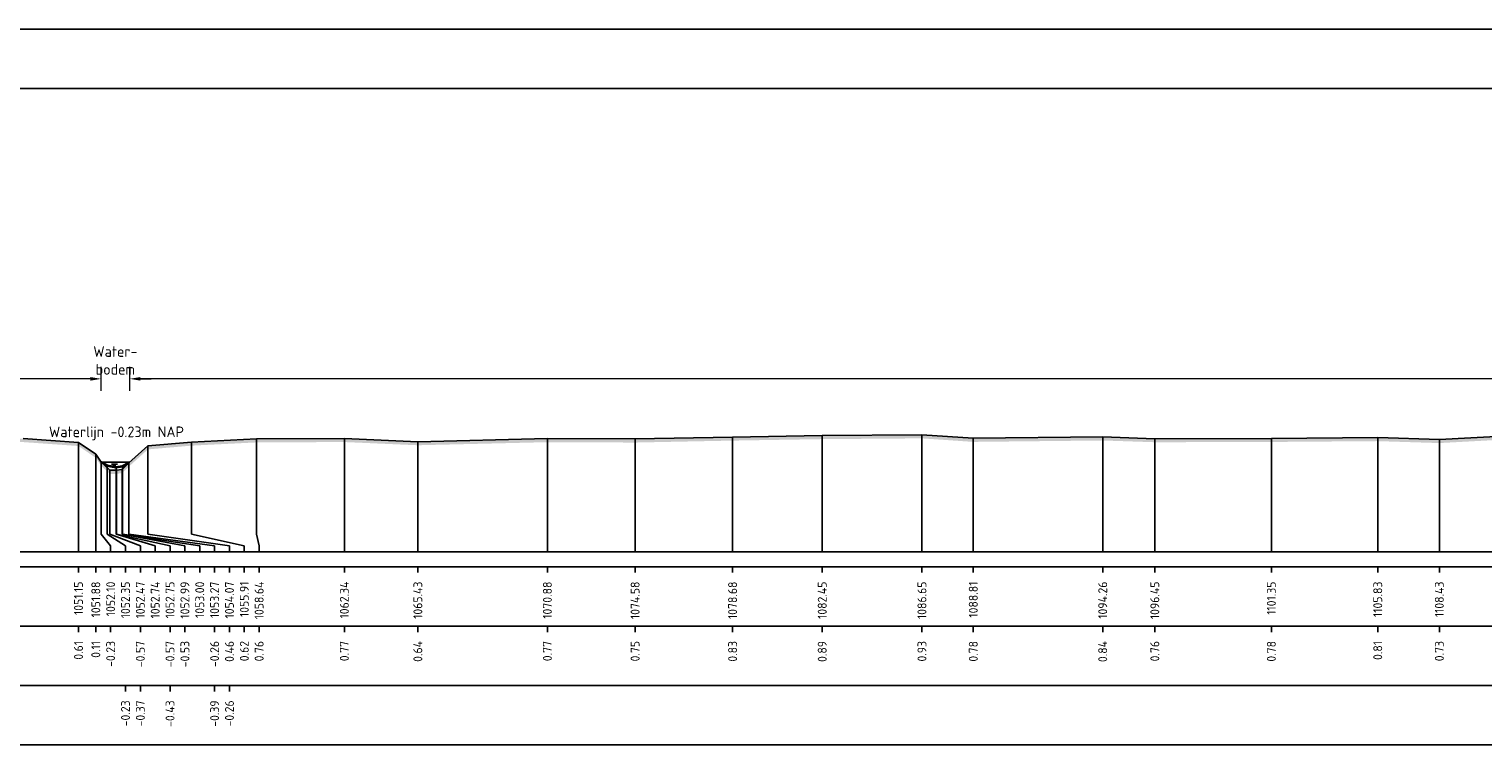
# Model space of a CAD drawing. Header units: metres. Extents: x 128583 to 136452, y 412329 to 415128.
# Tile 134 of 256: x 134674 to 134736, y 414438 to 414468. Entities that reach past the tile are written whole.
import ezdxf
from ezdxf.enums import TextEntityAlignment as Align

# ---------------------------------------------------------------- set-up
doc = ezdxf.new("R2010")
doc.units = ezdxf.units.M
doc.header["$PDMODE"] = 35
doc.header["$PDSIZE"] = 0.075
for name, color, linetype, lineweight in [('X-ME-AL-PROFIEL_BOVENKANT SLIB-GD', 42, 'Continuous', 35), ('X-ME-AL-PROFIEL_HUIDIG MAAIVELD-GD', 8, 'Continuous', 0), ('X-XX-AL-DETAIL1-M', 7, 'Continuous', 18), ('X-XX-AL-NAP-T18', 7, 'Continuous', 18)]:
    doc.layers.add(name, color=color, linetype=linetype, lineweight=lineweight)
for name, color, linetype in [('X-ME-AL-PROFIEL_MAAIVELD-GD', 8, 'Continuous'), ('X-ME-AL-PROFIEL_WATERLIJN-GD', 150, 'Continuous'), ('X-ME-AL-PROFIELRASTER-S', 7, 'Continuous')]:
    doc.layers.add(name, color=color, linetype=linetype)
doc.styles.add('NLCS-ISO-ANNOTATIEF-T18', font='NLCS-ISO.ttf', dxfattribs={"height": 1.8})
doc.styles.add('NLCS-ISO-ANNOTATIVE-T18', font='NLCS-ISO.ttf', dxfattribs={"height": 1.8})
doc.dimstyles.new('NLCS-ANNOTATIEF-T18-PIJL_L2_H0', dxfattribs={"dimtxt": 2.5, "dimasz": 1.8, "dimexe": 2, "dimexo": 2, "dimgap": 0.7, "dimtad": 1, "dimzin": 0, "dimdsep": 46, "dimtxsty": 'NLCS-ISO-ANNOTATIEF-T18', "dimcen": 0, "dimdle": 2, "dimclrd": 256, "dimclre": 256, "dimclrt": 10, "dimaunit": 2, "dimadec": 0, "dimazin": 0, "dimtfac": 1, "dimtdec": 3, "dimtofl": 0, "dimtmove": 0, "dimatfit": 3, "dimfxl": 2, "dimfxlon": 1, "dimtfillclr": 256, "dimtolj": 1, "dimtzin": 0, "dimlwd": -1, "dimlwe": -1, "dimarcsym": 0})

# ---------------------------------------------------------------- blocks, each defined once
blk = doc.blocks.new('SAL-PROFIELRASTER_BALK_EIND2-D')
at = {"color": 0, "linetype": 'ByBlock', "lineweight": -2}
blk.add_line((1, -12.5), (0, -12.5), dxfattribs=at)
blk = doc.blocks.new('SAL-PROFIELRASTER_BALK_EIND1-D')
at = {"color": 0, "linetype": 'ByBlock', "lineweight": -2, "flags": 128}
for points in [[(0, 0), (1, 0)], [(0, -2.5), (1, -2.5)], [(0, -12.5), (1, -12.5)]]:
    blk.add_lwpolyline(points, dxfattribs=at)
blk = doc.blocks.new('SAL-PROFIELRASTER_BALK_DATA-D')
at = {"color": 0, "linetype": 'ByBlock', "lineweight": -2}
blk.add_lwpolyline([(0, -3.5), (0, -2.5)], dxfattribs=at)
at = {"color": 0, "linetype": 'ByBlock', "lineweight": -2, "style": 'NLCS-ISO-ANNOTATIVE-T18'}
blk.add_attdef('GETAL', text='', height=1.5, rotation=90, dxfattribs=at).set_placement((0.75, -5), align=Align.RIGHT)
blk = doc.blocks.new('SAL-PROFIELRASTER_AANHAAL-D')
at = {"color": 9, "linetype": 'ByBlock', "lineweight": -2, "flags": 128}
blk.add_lwpolyline([(0, 1), (0, 0)], dxfattribs=at)
blk = doc.blocks.new('SAL-PROFIELRASTER_AANHAAL_STAGGER-D')
at = {"color": 9, "linetype": 'ByBlock', "lineweight": -2, "flags": 128}
for points in [[(0, 0), (0, -0.25)], [(0, -0.25), (1, -0.75)], [(1, -0.75), (1, -1)]]:
    blk.add_lwpolyline(points, dxfattribs=at)
blk = doc.blocks.new('*D483')
at = {"layer": 'Defpoints', "color": 0, "transparency": 16777216}
for p in [(134483.105, 414453.236), (134483.105, 414449.672), (134677.367, 414449.726)]:
    blk.add_point(p, dxfattribs=at)
at = {"layer": 'X-XX-AL-DETAIL1-M', "transparency": 16777216}
for p, q in [((134483.105, 414452.736), (134483.105, 414453.736)), ((134676.917, 414453.236), (134483.555, 414453.236)), ((134677.367, 414452.736), (134677.367, 414453.736))]:
    blk.add_line(p, q, dxfattribs=at)
for points in [[(134483.555, 414453.311), (134483.555, 414453.161), (134483.105, 414453.236)], [(134676.917, 414453.311), (134676.917, 414453.161), (134677.367, 414453.236)]]:
    blk.add_solid(points, dxfattribs=at)
at = {"layer": 'X-XX-AL-DETAIL1-M', "color": 10, "transparency": 16777216, "insert": (134580.236, 414453.636), "char_height": 0.45, "attachment_point": 5, "style": 'NLCS-ISO-ANNOTATIEF-T18'}
blk.add_mtext('\\A1;Akker', dxfattribs=at)
blk = doc.blocks.new('*D492')
at = {"layer": 'Defpoints', "color": 0, "transparency": 16777216}
for p in [(134677.367, 414453.236), (134677.367, 414449.726), (134678.57, 414449.726)]:
    blk.add_point(p, dxfattribs=at)
at = {"layer": 'X-XX-AL-DETAIL1-M', "transparency": 16777216}
for p, q in [((134676.917, 414453.236), (134676.467, 414453.236)), ((134677.367, 414452.736), (134677.367, 414453.736)), ((134678.57, 414452.736), (134678.57, 414453.736)), ((134679.02, 414453.236), (134679.47, 414453.236))]:
    blk.add_line(p, q, dxfattribs=at)
for points in [[(134676.917, 414453.311), (134676.917, 414453.161), (134677.367, 414453.236)], [(134679.02, 414453.311), (134679.02, 414453.161), (134678.57, 414453.236)]]:
    blk.add_solid(points, dxfattribs=at)
at = {"layer": 'X-XX-AL-DETAIL1-M', "color": 10, "transparency": 16777216, "insert": (134677.968, 414454.011), "char_height": 0.45, "attachment_point": 5, "style": 'NLCS-ISO-ANNOTATIEF-T18'}
blk.add_mtext('\\A1;Water-\\Pbodem', dxfattribs=at)
blk = doc.blocks.new('*D470')
at = {"layer": 'Defpoints', "color": 0, "transparency": 16777216}
for p in [(134678.57, 414453.236), (134678.57, 414449.726), (134801.381, 414449.875)]:
    blk.add_point(p, dxfattribs=at)
at = {"layer": 'X-XX-AL-DETAIL1-M', "transparency": 16777216}
for p, q in [((134678.57, 414452.736), (134678.57, 414453.736)), ((134800.931, 414453.236), (134679.02, 414453.236)), ((134801.381, 414452.736), (134801.381, 414453.736))]:
    blk.add_line(p, q, dxfattribs=at)
for points in [[(134679.02, 414453.311), (134679.02, 414453.161), (134678.57, 414453.236)], [(134800.931, 414453.311), (134800.931, 414453.161), (134801.381, 414453.236)]]:
    blk.add_solid(points, dxfattribs=at)
at = {"layer": 'X-XX-AL-DETAIL1-M', "color": 10, "transparency": 16777216, "insert": (134739.975, 414453.636), "char_height": 0.45, "attachment_point": 5, "style": 'NLCS-ISO-ANNOTATIEF-T18'}
blk.add_mtext('\\A1;Akker', dxfattribs=at)

msp = doc.modelspace()

# ---------------------------------------------------------------- hatches: boundary and pattern name
at = {"layer": 'X-ME-AL-PROFIEL_HUIDIG MAAIVELD-GD'}
h = msp.add_hatch(dxfattribs=at)
h.set_pattern_fill('AGR-MAAIVELD', color=256, scale=0.1, pattern_type=2)
h.set_pattern_definition([(45, (-1319.4776, -328.16646), (-0.5000001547, 0.5000001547), []), (45, (-1319.549, -328.09504), (0, 1.0000003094), [0.707107, -0.707107]), (45, (-1319.62044, -328.0236), (0, 1.0000003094), [0.707107, -0.707107]), (45, (-1319.6929, -327.9512), (0, 1.0000003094), [0.707107, -0.707107]), (45, (-1319.7633, -327.88075), (0, 1.0000003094), [0.707107, -0.707107]), (45, (-1319.8347, -327.8093), (0, 1.0000003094), [0.707107, -0.707107]), (45, (-1319.90615, -327.7379), (0, 1.0000003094), [0.707107, -0.707107]), (315, (-1319.4776, -328.16646), (0.5000001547, 0.5000001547), []), (315, (-1319.40615, -328.09504), (1.0000003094, -3e-16), [0.707107, -0.707107]), (315, (-1319.3347, -328.0236), (1.0000003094, -3e-16), [0.707107, -0.707107]), (315, (-1319.2623, -327.9512), (1.0000003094, -3e-16), [0.707107, -0.707107]), (315, (-1319.1919, -327.88075), (1.0000003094, -3e-16), [0.707107, -0.707107]), (315, (-1319.12044, -327.8093), (1.0000003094, -3e-16), [0.707107, -0.707107]), (315, (-1319.049, -327.7379), (1.0000003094, -3e-16), [0.707107, -0.707107])])
h.paths.add_polyline_path([(135033.184, 414450.264), (135031.228, 414450.061), (135029.412, 414449.742), (135027.279, 414449.427), (135025.079, 414449.361), (135023.054, 414449.305), (135021.343, 414449.278), (135019.922, 414449.401), (135017.702, 414449.746), (135015.752, 414450.057), (135014.441, 414450.269), (135013.984, 414450.269), (135011.012, 414450.659), (135006.556, 414451.087), (135005.288, 414451.201), (135002.862, 414451.464), (135001.322, 414451.407), (134999.156, 414451.206), (134997.486, 414450.934), (134995.754, 414450.838), (134992.225, 414450.749), (134989.796, 414450.848), (134986.188, 414450.752), (134982.705, 414450.618), (134979.722, 414450.596), (134976.852, 414450.619), (134973.365, 414450.719), (134969.726, 414450.648), (134966.203, 414450.596), (134963.239, 414450.537), (134960.315, 414450.402), (134958.065, 414450.371), (134955.796, 414450.3), (134954.981, 414449.689), (134954.763, 414449.438), (134954.346, 414449.402), (134954.015, 414449.47), (134953.783, 414449.685), (134953.255, 414450.259), (134951.546, 414450.426), (134948.985, 414450.457), (134946.704, 414450.584), (134943.177, 414450.579), (134938.836, 414450.613), (134936.343, 414450.536), (134933.907, 414450.596), (134929.841, 414450.639), (134926.487, 414450.595), (134923.922, 414450.673), (134921.243, 414450.708), (134917.659, 414450.716), (134913.985, 414450.699), (134910.005, 414450.603), (134906.996, 414450.671), (134903.067, 414450.615), (134899.769, 414450.585), (134896.825, 414450.379), (134896.072, 414450.28), (134895.633, 414450.323), (134895.52, 414449.96), (134895.039, 414449.669), (134894.869, 414449.474), (134894.554, 414449.383), (134894.131, 414449.397), (134893.929, 414449.703), (134893.784, 414450.004), (134892.712, 414450.389), (134891.133, 414450.538), (134888.201, 414450.656), (134884.375, 414450.567), (134881.158, 414450.695), (134877.167, 414450.55), (134874.105, 414450.593), (134869.915, 414450.765), (134866.003, 414450.628), (134862.586, 414450.677), (134859.023, 414450.839), (134854.484, 414450.737), (134850.241, 414450.758), (134846.962, 414450.836), (134843.468, 414450.8), (134839.238, 414450.772), (134835.266, 414450.67), (134831.568, 414450.61), (134828.256, 414450.723), (134824.182, 414450.556), (134820.866, 414450.654), (134816.26, 414450.492), (134812.887, 414450.44), (134809.752, 414450.427), (134806.866, 414450.462), (134804.345, 414450.463), (134803.295, 414450.222), (134802.931, 414449.871), (134802.579, 414449.422), (134802.001, 414449.387), (134801.624, 414449.466), (134801.381, 414449.875), (134801.05, 414450.265), (134799.288, 414450.364), (134795.728, 414450.475), (134792.942, 414450.61), (134789.751, 414450.761), (134785.877, 414450.756), (134781.845, 414450.82), (134777.603, 414450.616), (134771.982, 414450.671), (134768.644, 414450.65), (134767.198, 414450.896), (134763.174, 414450.886), (134759.193, 414450.767), (134755.959, 414450.753), (134751.264, 414450.687), (134749.324, 414450.736), (134745.41, 414450.837), (134742.01, 414450.885), (134736.604, 414450.84), (134733.693, 414450.683), (134731.101, 414450.764), (134726.622, 414450.73), (134721.718, 414450.718), (134719.525, 414450.792), (134714.077, 414450.733), (134711.916, 414450.881), (134707.719, 414450.849), (134703.947, 414450.787), (134699.844, 414450.705), (134696.151, 414450.721), (134690.699, 414450.591), (134687.605, 414450.726), (134683.904, 414450.711), (134681.176, 414450.575), (134679.339, 414450.417), (134678.54, 414449.699), (134678.258, 414449.423), (134678.018, 414449.386), (134677.741, 414449.386), (134677.367, 414449.726), (134677.144, 414450.063), (134676.416, 414450.56), (134674.086, 414450.724), (134671.111, 414450.701), (134668.414, 414450.9), (134664.408, 414450.8), (134661.497, 414450.879), (134657.216, 414450.78), (134654.227, 414450.934), (134649.409, 414450.755), (134646.167, 414450.956), (134641.908, 414450.84), (134638.163, 414450.98), (134633.994, 414450.89), (134630.689, 414450.95), (134626.444, 414450.919), (134621.988, 414450.776), (134618.906, 414450.768), (134614.536, 414450.798), (134612.283, 414450.965), (134607.682, 414450.812), (134604.337, 414450.794), (134600.875, 414450.744), (134597.674, 414450.831), (134594.093, 414450.833), (134590.766, 414450.834), (134587.86, 414450.841), (134584.904, 414450.898), (134582.238, 414450.802), (134580.718, 414450.695), (134580.377, 414450.237), (134579.614, 414449.689), (134579.003, 414449.699), (134578.611, 414449.954), (134577.973, 414450.574), (134576.387, 414450.71), (134573.905, 414450.852), (134569.945, 414450.916), (134565.735, 414450.899), (134561.974, 414450.841), (134558.754, 414450.836), (134554.901, 414450.869), (134550.57, 414450.947), (134546.613, 414450.889), (134542.749, 414451.009), (134538.451, 414451.061), (134534.432, 414450.998), (134530.683, 414450.976), (134526.721, 414450.928), (134523.879, 414450.948), (134520.505, 414450.917), (134517.265, 414450.895), (134514.38, 414450.884), (134511.306, 414450.915), (134508.422, 414450.859), (134505.406, 414450.935), (134502.679, 414450.948), (134499.368, 414450.917), (134496.267, 414450.91), (134493.163, 414450.933), (134490.349, 414450.933), (134487.737, 414450.892), (134486.025, 414450.785), (134484.226, 414450.621), (134483.741, 414450.159), (134483.091, 414449.661), (134482.838, 414449.46), (134482.565, 414449.465), (134482.245, 414449.672), (134481.533, 414450.236), (134480.764, 414450.781), (134478.111, 414450.986), (134475.238, 414451.05), (134471.725, 414450.976), (134469.072, 414451.028), (134467.291, 414450.982), (134464.544, 414450.938), (134463.882, 414450.991), (134461.079, 414451.015), (134458.439, 414450.966), (134455.588, 414450.908), (134453.192, 414450.99), (134450.494, 414450.977), (134447.965, 414450.983), (134446.096, 414450.844), (134444.93, 414450.925), (134441.846, 414451.003), (134439.178, 414451.018), (134435.449, 414450.962), (134432.479, 414451.046), (134428.714, 414451.059), (134425.267, 414450.884), (134422.739, 414450.982), (134419.952, 414450.927), (134416.213, 414450.913), (134414.483, 414450.753), (134412.936, 414450.959), (134409.358, 414450.865), (134406.735, 414450.897), (134404.7, 414450.961), (134400.995, 414450.895), (134398.647, 414450.706), (134397.86, 414450.837), (134395.472, 414450.967), (134392.276, 414451.016), (134389.357, 414450.92), (134386.659, 414450.961), (134385.365, 414450.798), (134384.439, 414450.141), (134384.006, 414449.754), (134383.759, 414449.543), (134383.504, 414449.521), (134383.309, 414449.569), (134383.1, 414449.727), (134382.517, 414450.325), (134381.944, 414450.706), (134378.453, 414450.873), (134374.692, 414450.919), (134370.79, 414450.879), (134366.591, 414450.927), (134362.577, 414450.933), (134358.863, 414451.056), (134354.844, 414450.87), (134351.208, 414450.857), (134348.296, 414450.803), (134345.397, 414450.741), (134343.632, 414450.491), (134342.875, 414449.857), (134342.363, 414449.428), (134342, 414449.39), (134341.397, 414449.578), (134341.131, 414449.839), (134340.925, 414450.153), (134340.452, 414450.484), (134338.29, 414450.681), (134334.917, 414450.67), (134330.886, 414450.688), (134326.862, 414450.637), (134323.057, 414450.592), (134319.987, 414450.59), (134316.011, 414450.56), (134312.743, 414450.568), (134307.614, 414450.657), (134303.041, 414450.61), (134297.976, 414450.674), (134293.714, 414450.737), (134288.791, 414450.772), (134283.992, 414450.785), (134279.508, 414450.824), (134275.492, 414450.818), (134271.519, 414450.785), (134268.127, 414450.78), (134263.422, 414450.772), (134258.049, 414450.796), (134252.995, 414450.803), (134249.023, 414450.677), (134245.857, 414450.418), (134243.533, 414450.088), (134238.555, 414449.911), (134237.623, 414450.141), (134236.144, 414450.353), (134233.675, 414449.952), (134230.466, 414449.956), (134230.022, 414449.733), (134229.059, 414449.649), (134228.209, 414449.742), (134227.905, 414449.991), (134226.051, 414450.103), (134223.399, 414450.295), (134219.833, 414450.265), (134216.11, 414450.38), (134212.911, 414450.484), (134209.119, 414450.618), (134205.069, 414450.862), (134199.609, 414450.559), (134196.437, 414450.79), (134191.73, 414450.587), (134187.693, 414450.702), (134183.594, 414450.518), (134179.249, 414450.502), (134175.26, 414450.528), (134170.619, 414450.676), (134166.173, 414450.509), (134161.974, 414450.518), (134157.509, 414450.512), (134153.562, 414450.611), (134149.52, 414450.591), (134145.635, 414450.483), (134142.019, 414450.509), (134138.393, 414450.568), (134133.669, 414450.556), (134129.872, 414450.623), (134125.447, 414450.624), (134120.896, 414450.67), (134116.5, 414450.747), (134112.495, 414450.739), (134108.419, 414450.745), (134104.183, 414450.614), (134101.125, 414450.595), (134096.476, 414450.513), (134093.273, 414450.289), (134091.088, 414450.143), (134090.374, 414450.008), (134090.029, 414449.655), (134089.687, 414449.512), (134089.055, 414449.318), (134088.401, 414449.229), (134087.932, 414449.371), (134087.285, 414449.671), (134086.787, 414450.034), (134086.655, 414450.193), (134084.825, 414450.209), (134081.624, 414450.35), (134077.404, 414450.319), (134073.023, 414450.179), (134069.469, 414449.909), (134064.198, 414449.891), (134059.315, 414449.834), (134054.772, 414449.884), (134050.38, 414449.933), (134044.97, 414449.758), (134040.112, 414449.97), (134036.227, 414449.926), (134032.426, 414449.937), (134029.013, 414449.845), (134025.494, 414449.891), (134022.431, 414449.915), (134019.338, 414449.961), (134016.64, 414449.944), (134013.266, 414449.98), (134010.566, 414450.02), (134008.024, 414450.073), (134005.465, 414450.203), (134002.522, 414450.198), (133999.319, 414450.264), (133996.055, 414450.26), (133992.872, 414450.385), (133989.467, 414450.422), (133986.023, 414450.458), (133982.833, 414450.498), (133979.639, 414450.593), (133976.246, 414450.583), (133973.125, 414450.514), (133969.892, 414450.613), (133966.407, 414450.542), (133963.081, 414450.628), (133959.559, 414450.52), (133956.393, 414450.6), (133953.161, 414450.597), (133949.779, 414450.612), (133948.878, 414450.15), (133948.517, 414450.169), (133947.92, 414450.551), (133945.843, 414450.715), (133943.182, 414450.773), (133940.354, 414450.791), (133937.221, 414450.84), (133934.268, 414450.868), (133931.347, 414450.896), (133926.322, 414450.961), (133923.123, 414450.978), (133920.278, 414450.996), (133917.001, 414450.905), (133913.785, 414451.006), (133909.139, 414450.842), (133906.099, 414450.803), (133903.233, 414450.715), (133900.186, 414450.588), (133899.627, 414450.444), (133898.701, 414449.618), (133898.471, 414449.593), (133898.031, 414449.666), (133897.719, 414450.096), (133897.237, 414450.583), (133894.667, 414450.656), (133891.693, 414450.689), (133888.088, 414450.77), (133884.101, 414450.693), (133880.74, 414450.719), (133877.411, 414450.769), (133874.016, 414450.77), (133870.74, 414450.797), (133867.524, 414450.759), (133864.104, 414450.83), (133860.503, 414450.835), (133857.101, 414450.851), (133853.794, 414450.87), (133850.523, 414450.922), (133846.615, 414450.864), (133843.031, 414451.045), (133839.475, 414450.943), (133835.484, 414450.968), (133831.73, 414450.89), (133828.522, 414450.977), (133825.121, 414450.934), (133821.418, 414450.911), (133818.077, 414450.873), (133814.65, 414450.84), (133811.253, 414450.798), (133807.119, 414450.847), (133802.658, 414450.785), (133799.086, 414450.769), (133795.202, 414450.773), (133791.834, 414450.696), (133788.121, 414450.705), (133784.64, 414450.675), (133781.458, 414450.68), (133778.325, 414450.692), (133775.283, 414450.655), (133772.203, 414450.732), (133769.157, 414450.648), (133767.123, 414450.694), (133764.091, 414450.81), (133760.489, 414450.73), (133757.425, 414450.772), (133754.756, 414450.767), (133750.555, 414450.696), (133747.143, 414450.669), (133744.073, 414450.728), (133739.535, 414450.804), (133735.671, 414450.928), (133732.128, 414450.968), (133729.122, 414450.904), (133725.459, 414450.904), (133722.611, 414450.797), (133718.735, 414450.734), (133715.36, 414450.735), (133711.951, 414450.728), (133708.374, 414450.729), (133704.927, 414450.647), (133700.677, 414450.6), (133697.116, 414450.593), (133694.538, 414450.503), (133691.823, 414450.423), (133689.396, 414450.081), (133685.166, 414449.948), (133682.574, 414449.889), (133680.497, 414450.089), (133679.901, 414449.892), (133678.305, 414449.452), (133676.294, 414449.152), (133672.985, 414449.068), (133668.821, 414448.842), (133664.414, 414449.13), (133657.067, 414449.535), (133649.511, 414449.398), (133647.639, 414449.936), (133646.111, 414450.413), (133643.68, 414450.59), (133640.721, 414450.652), (133637.013, 414450.836), (133632.861, 414450.887), (133628.777, 414450.843), (133625.267, 414450.838), (133625.267, 414450.688), (133628.777, 414450.693), (133632.861, 414450.737), (133637.013, 414450.686), (133640.721, 414450.502), (133643.68, 414450.44), (133646.111, 414450.263), (133647.639, 414449.786), (133649.511, 414449.248), (133657.067, 414449.385), (133664.414, 414448.98), (133668.821, 414448.692), (133672.985, 414448.918), (133676.294, 414449.002), (133678.305, 414449.302), (133679.901, 414449.742), (133680.497, 414449.939), (133682.574, 414449.739), (133685.166, 414449.798), (133689.396, 414449.931), (133691.823, 414450.273), (133694.538, 414450.353), (133697.116, 414450.443), (133700.677, 414450.45), (133704.927, 414450.497), (133708.374, 414450.579), (133711.951, 414450.578), (133715.36, 414450.585), (133718.735, 414450.584), (133722.611, 414450.647), (133725.459, 414450.754), (133729.122, 414450.754), (133732.128, 414450.818), (133735.671, 414450.778), (133739.535, 414450.654), (133744.073, 414450.578), (133747.143, 414450.519), (133750.555, 414450.546), (133754.756, 414450.617), (133757.425, 414450.622), (133760.489, 414450.58), (133764.091, 414450.66), (133767.123, 414450.544), (133769.157, 414450.498), (133772.203, 414450.582), (133775.283, 414450.505), (133778.325, 414450.542), (133781.458, 414450.53), (133784.64, 414450.525), (133788.121, 414450.555), (133791.834, 414450.546), (133795.202, 414450.623), (133799.086, 414450.619), (133802.658, 414450.635), (133807.119, 414450.697), (133811.253, 414450.648), (133814.65, 414450.69), (133818.077, 414450.723), (133821.418, 414450.761), (133825.121, 414450.784), (133828.522, 414450.827), (133831.73, 414450.74), (133835.484, 414450.818), (133839.475, 414450.793), (133843.031, 414450.895), (133846.615, 414450.714), (133850.523, 414450.772), (133853.794, 414450.72), (133857.101, 414450.701), (133860.503, 414450.685), (133864.104, 414450.68), (133867.524, 414450.609), (133870.74, 414450.647), (133874.016, 414450.62), (133877.411, 414450.619), (133880.74, 414450.569), (133884.101, 414450.543), (133888.088, 414450.62), (133891.693, 414450.539), (133894.667, 414450.506), (133897.237, 414450.433), (133897.719, 414449.946), (133898.031, 414449.516), (133898.471, 414449.443), (133898.701, 414449.468), (133899.627, 414450.294), (133900.186, 414450.438), (133903.233, 414450.565), (133906.099, 414450.653), (133909.139, 414450.692), (133913.785, 414450.856), (133917.001, 414450.755), (133920.278, 414450.846), (133923.123, 414450.828), (133926.322, 414450.811), (133931.347, 414450.746), (133934.268, 414450.718), (133937.221, 414450.69), (133940.354, 414450.641), (133943.182, 414450.623), (133945.843, 414450.565), (133947.92, 414450.401), (133948.517, 414450.019), (133948.878, 414450), (133949.779, 414450.462), (133953.161, 414450.447), (133956.393, 414450.45), (133959.559, 414450.37), (133963.081, 414450.478), (133966.407, 414450.392), (133969.892, 414450.463), (133973.125, 414450.364), (133976.246, 414450.433), (133979.639, 414450.443), (133982.833, 414450.348), (133986.023, 414450.308), (133989.467, 414450.272), (133992.872, 414450.235), (133996.055, 414450.11), (133999.319, 414450.114), (134002.522, 414450.048), (134005.465, 414450.053), (134008.024, 414449.923), (134010.566, 414449.87), (134013.266, 414449.83), (134016.64, 414449.794), (134019.338, 414449.811), (134022.431, 414449.765), (134025.494, 414449.741), (134029.013, 414449.695), (134032.426, 414449.787), (134036.227, 414449.776), (134040.112, 414449.82), (134044.97, 414449.608), (134050.38, 414449.783), (134054.772, 414449.734), (134059.315, 414449.684), (134064.198, 414449.741), (134069.469, 414449.759), (134073.023, 414450.029), (134077.404, 414450.169), (134081.624, 414450.2), (134084.825, 414450.059), (134086.655, 414450.043), (134086.787, 414449.884), (134087.285, 414449.521), (134087.932, 414449.221), (134088.401, 414449.079), (134089.055, 414449.168), (134089.687, 414449.362), (134090.029, 414449.505), (134090.374, 414449.858), (134091.088, 414449.993), (134093.273, 414450.139), (134096.476, 414450.363), (134101.125, 414450.445), (134104.183, 414450.464), (134108.419, 414450.595), (134112.495, 414450.589), (134116.5, 414450.597), (134120.896, 414450.52), (134125.447, 414450.474), (134129.872, 414450.473), (134133.669, 414450.406), (134138.393, 414450.418), (134142.019, 414450.359), (134145.635, 414450.333), (134149.52, 414450.441), (134153.562, 414450.461), (134157.509, 414450.362), (134161.974, 414450.368), (134166.173, 414450.359), (134170.619, 414450.526), (134175.26, 414450.378), (134179.249, 414450.352), (134183.594, 414450.368), (134187.693, 414450.552), (134191.73, 414450.437), (134196.437, 414450.64), (134199.609, 414450.409), (134205.069, 414450.712), (134209.119, 414450.468), (134212.911, 414450.334), (134216.11, 414450.23), (134219.833, 414450.115), (134223.399, 414450.145), (134226.051, 414449.953), (134227.905, 414449.841), (134228.209, 414449.592), (134229.059, 414449.499), (134230.022, 414449.583), (134230.466, 414449.806), (134233.675, 414449.802), (134236.144, 414450.203), (134237.623, 414449.991), (134238.555, 414449.761), (134243.533, 414449.938), (134245.857, 414450.268), (134249.023, 414450.527), (134252.995, 414450.653), (134258.049, 414450.646), (134263.422, 414450.622), (134268.127, 414450.63), (134271.519, 414450.635), (134275.492, 414450.668), (134279.508, 414450.674), (134283.992, 414450.635), (134288.791, 414450.622), (134293.714, 414450.587), (134297.976, 414450.524), (134303.041, 414450.46), (134307.614, 414450.507), (134312.743, 414450.418), (134316.011, 414450.41), (134319.987, 414450.44), (134323.057, 414450.442), (134326.862, 414450.487), (134330.886, 414450.538), (134334.917, 414450.52), (134338.29, 414450.531), (134340.452, 414450.334), (134340.925, 414450.003), (134341.131, 414449.689), (134341.397, 414449.428), (134342, 414449.24), (134342.363, 414449.278), (134342.875, 414449.707), (134343.632, 414450.341), (134345.397, 414450.591), (134348.296, 414450.653), (134351.208, 414450.707), (134354.844, 414450.72), (134358.863, 414450.906), (134362.577, 414450.783), (134366.591, 414450.777), (134370.79, 414450.729), (134374.692, 414450.769), (134378.453, 414450.723), (134381.944, 414450.556), (134382.517, 414450.175), (134383.1, 414449.577), (134383.309, 414449.419), (134383.504, 414449.371), (134383.759, 414449.393), (134384.006, 414449.604), (134384.439, 414449.991), (134385.365, 414450.648), (134386.659, 414450.811), (134389.357, 414450.77), (134392.276, 414450.866), (134395.472, 414450.817), (134397.86, 414450.687), (134398.647, 414450.556), (134400.995, 414450.745), (134404.7, 414450.811), (134406.735, 414450.747), (134409.358, 414450.715), (134412.936, 414450.809), (134414.483, 414450.603), (134416.213, 414450.763), (134419.952, 414450.777), (134422.739, 414450.832), (134425.267, 414450.734), (134428.714, 414450.909), (134432.479, 414450.896), (134435.449, 414450.812), (134439.178, 414450.868), (134441.846, 414450.853), (134444.93, 414450.775), (134446.096, 414450.694), (134447.965, 414450.833), (134450.494, 414450.827), (134453.192, 414450.84), (134455.588, 414450.758), (134458.439, 414450.816), (134461.079, 414450.865), (134463.882, 414450.841), (134464.544, 414450.788), (134467.291, 414450.832), (134469.072, 414450.878), (134471.725, 414450.826), (134475.238, 414450.9), (134478.111, 414450.836), (134480.764, 414450.631), (134481.533, 414450.086), (134482.245, 414449.522), (134482.565, 414449.315), (134482.838, 414449.31), (134483.091, 414449.511), (134483.741, 414450.009), (134484.226, 414450.471), (134486.025, 414450.635), (134487.737, 414450.742), (134490.349, 414450.783), (134493.163, 414450.783), (134496.267, 414450.76), (134499.368, 414450.767), (134502.679, 414450.798), (134505.406, 414450.785), (134508.422, 414450.709), (134511.306, 414450.765), (134514.38, 414450.734), (134517.265, 414450.745), (134520.505, 414450.767), (134523.879, 414450.798), (134526.721, 414450.778), (134530.683, 414450.826), (134534.432, 414450.848), (134538.451, 414450.911), (134542.749, 414450.859), (134546.613, 414450.739), (134550.57, 414450.797), (134554.901, 414450.719), (134558.754, 414450.686), (134561.974, 414450.691), (134565.735, 414450.749), (134569.945, 414450.766), (134573.905, 414450.702), (134576.387, 414450.56), (134577.973, 414450.424), (134578.611, 414449.804), (134579.003, 414449.549), (134579.614, 414449.539), (134580.377, 414450.087), (134580.718, 414450.545), (134582.238, 414450.652), (134584.904, 414450.748), (134587.86, 414450.691), (134590.766, 414450.684), (134594.093, 414450.683), (134597.674, 414450.681), (134600.875, 414450.594), (134604.337, 414450.644), (134607.682, 414450.662), (134612.283, 414450.815), (134614.536, 414450.648), (134618.906, 414450.618), (134621.988, 414450.626), (134626.444, 414450.769), (134630.689, 414450.8), (134633.994, 414450.74), (134638.163, 414450.83), (134641.908, 414450.69), (134646.167, 414450.806), (134649.409, 414450.605), (134654.227, 414450.784), (134657.216, 414450.63), (134661.497, 414450.729), (134664.408, 414450.65), (134668.414, 414450.75), (134671.111, 414450.551), (134674.086, 414450.574), (134676.416, 414450.41), (134677.144, 414449.913), (134677.367, 414449.576), (134677.741, 414449.236), (134678.018, 414449.236), (134678.258, 414449.273), (134678.54, 414449.549), (134679.339, 414450.267), (134681.176, 414450.425), (134683.904, 414450.561), (134687.605, 414450.576), (134690.699, 414450.441), (134696.151, 414450.571), (134699.844, 414450.555), (134703.947, 414450.637), (134707.719, 414450.699), (134711.916, 414450.731), (134714.077, 414450.583), (134719.525, 414450.642), (134721.718, 414450.568), (134726.622, 414450.58), (134731.101, 414450.614), (134733.693, 414450.533), (134736.604, 414450.69), (134742.01, 414450.735), (134745.41, 414450.687), (134749.324, 414450.586), (134751.264, 414450.537), (134755.959, 414450.603), (134759.193, 414450.617), (134763.174, 414450.736), (134767.198, 414450.746), (134768.644, 414450.5), (134771.982, 414450.521), (134777.603, 414450.466), (134781.845, 414450.67), (134785.877, 414450.606), (134789.751, 414450.611), (134792.942, 414450.46), (134795.728, 414450.325), (134799.288, 414450.214), (134801.05, 414450.115), (134801.381, 414449.725), (134801.624, 414449.316), (134802.001, 414449.237), (134802.579, 414449.272), (134802.931, 414449.721), (134803.295, 414450.072), (134804.345, 414450.313), (134806.866, 414450.312), (134809.752, 414450.277), (134812.887, 414450.29), (134816.26, 414450.342), (134820.866, 414450.504), (134824.182, 414450.406), (134828.256, 414450.573), (134831.568, 414450.46), (134835.266, 414450.52), (134839.238, 414450.622), (134843.468, 414450.65), (134846.962, 414450.686), (134850.241, 414450.608), (134854.484, 414450.587), (134859.023, 414450.689), (134862.586, 414450.527), (134866.003, 414450.478), (134869.915, 414450.615), (134874.105, 414450.443), (134877.167, 414450.4), (134881.158, 414450.545), (134884.375, 414450.417), (134888.201, 414450.506), (134891.133, 414450.388), (134892.712, 414450.239), (134893.784, 414449.854), (134893.929, 414449.553), (134894.131, 414449.247), (134894.554, 414449.233), (134894.869, 414449.324), (134895.039, 414449.519), (134895.52, 414449.81), (134895.633, 414450.173), (134896.072, 414450.13), (134896.825, 414450.229), (134899.769, 414450.435), (134903.067, 414450.465), (134906.996, 414450.521), (134910.005, 414450.453), (134913.985, 414450.549), (134917.659, 414450.566), (134921.243, 414450.558), (134923.922, 414450.523), (134926.487, 414450.445), (134929.841, 414450.489), (134933.907, 414450.446), (134936.343, 414450.386), (134938.836, 414450.463), (134943.177, 414450.429), (134946.704, 414450.434), (134948.985, 414450.307), (134951.546, 414450.276), (134953.255, 414450.109), (134953.783, 414449.535), (134954.015, 414449.32), (134954.346, 414449.252), (134954.763, 414449.288), (134954.981, 414449.539), (134955.796, 414450.15), (134958.065, 414450.221), (134960.315, 414450.252), (134963.239, 414450.387), (134966.203, 414450.446), (134969.726, 414450.498), (134973.365, 414450.569), (134976.852, 414450.469), (134979.722, 414450.446), (134982.705, 414450.468), (134986.188, 414450.602), (134989.796, 414450.698), (134992.225, 414450.599), (134995.754, 414450.688), (134997.486, 414450.784), (134999.156, 414451.056), (135001.322, 414451.257), (135002.862, 414451.314), (135005.288, 414451.051), (135006.556, 414450.937), (135011.012, 414450.509), (135013.984, 414450.119), (135014.441, 414450.119), (135015.752, 414449.907), (135017.702, 414449.596), (135019.922, 414449.251), (135021.343, 414449.128), (135023.054, 414449.155), (135025.079, 414449.211), (135027.279, 414449.277), (135029.412, 414449.592), (135031.228, 414449.911), (135033.184, 414450.114)])

# ---------------------------------------------------------------- linework, layer by layer
at = {"layer": 'X-ME-AL-PROFIEL_BOVENKANT SLIB-GD'}
msp.add_lwpolyline([(134677.367, 414449.726), (134677.619, 414449.583), (134678.003, 414449.525), (134678.271, 414449.567), (134678.54, 414449.699)], dxfattribs=at)
at = {"layer": 'X-ME-AL-PROFIEL_MAAIVELD-GD'}
msp.add_lwpolyline([(134674.086, 414450.724), (134676.416, 414450.56), (134677.144, 414450.063), (134677.367, 414449.726), (134677.741, 414449.386), (134678.018, 414449.386), (134678.258, 414449.423), (134678.54, 414449.699), (134679.339, 414450.417), (134681.176, 414450.575), (134683.904, 414450.711), (134687.605, 414450.726), (134690.699, 414450.591), (134696.151, 414450.721), (134699.844, 414450.705), (134703.947, 414450.787), (134707.719, 414450.849), (134711.916, 414450.881), (134714.077, 414450.733), (134719.525, 414450.792), (134721.718, 414450.718), (134726.622, 414450.73), (134731.101, 414450.764), (134733.693, 414450.683), (134736.604, 414450.84)], dxfattribs=at)
at = {"layer": 'X-ME-AL-PROFIEL_WATERLIJN-GD'}
for points in [[(134677.367, 414449.726), (134678.57, 414449.726)], [(134677.81, 414449.645), (134678.06, 414449.645)], [(134677.866, 414449.596), (134677.991, 414449.596)]]:
    msp.add_lwpolyline(points, dxfattribs=at)

# ---------------------------------------------------------------- block references
at = {"layer": 'X-ME-AL-PROFIELRASTER-S', "xscale": 1408.542011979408, "yscale": 0.25, "zscale": 1408.542011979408}
for name, p in [('SAL-PROFIELRASTER_BALK_EIND2-D', (133886.916, 414471.08)), ('SAL-PROFIELRASTER_BALK_EIND2-D', (133886.916, 414468.58)), ('SAL-PROFIELRASTER_BALK_EIND1-D', (133625.267, 414445.955)), ('SAL-PROFIELRASTER_BALK_EIND2-D', (133625.267, 414443.455)), ('SAL-PROFIELRASTER_BALK_EIND2-D', (133625.267, 414440.955))]:
    msp.add_blockref(name, p, dxfattribs=at)
at = {"layer": 'X-ME-AL-PROFIELRASTER-S'}
for p, yscale in [((134703.947, 414445.955), 4.832), ((134707.719, 414445.955), 4.894), ((134711.916, 414445.955), 4.926), ((134719.525, 414445.955), 4.837), ((134676.416, 414445.955), 4.605), ((134679.339, 414446.955), 3.462), ((134681.176, 414446.955), 3.62), ((134683.904, 414446.955), 3.756), ((134687.605, 414445.955), 4.771), ((134690.699, 414445.955), 4.636), ((134696.151, 414445.955), 4.766), ((134699.844, 414445.955), 4.75), ((134714.077, 414445.955), 4.778), ((134721.718, 414445.955), 4.763), ((134726.622, 414445.955), 4.775), ((134731.101, 414445.955), 4.809), ((134733.693, 414445.955), 4.728), ((134677.144, 414445.955), 4.108), ((134677.367, 414446.955), 2.771), ((134677.367, 414446.955), 2.771), ((134677.367, 414446.955), 2.771), ((134677.619, 414446.955), 2.628), ((134678.271, 414446.955), 2.612), ((134678.54, 414446.955), 2.744), ((134678.54, 414446.955), 2.744), ((134678.54, 414446.955), 2.744), ((134677.741, 414446.955), 2.431), ((134678.003, 414446.955), 2.57), ((134678.018, 414446.955), 2.431), ((134678.258, 414446.955), 2.468)]:
    msp.add_blockref('SAL-PROFIELRASTER_AANHAAL-D', p, dxfattribs=dict(at, yscale=yscale))
for p, xscale, zscale in [((134677.367, 414446.955), 0.4020576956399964, 0.4020576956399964), ((134677.367, 414446.955), 0.4020576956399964, 0.4020576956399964), ((134677.367, 414446.955), 0.4020576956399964, 0.4020576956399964), ((134677.619, 414446.955), 0.7750510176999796, 0.7750510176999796), ((134677.741, 414446.955), 1.278095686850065, 1.278095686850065), ((134678.003, 414446.955), 1.64168262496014, 1.64168262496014), ((134678.018, 414446.955), 2.251806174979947, 2.251806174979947), ((134678.258, 414446.955), 2.636760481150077, 2.636760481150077), ((134678.271, 414446.955), 3.248104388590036, 3.248104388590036), ((134678.54, 414446.955), 3.604782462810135, 3.604782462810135), ((134678.54, 414446.955), 3.604782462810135, 3.604782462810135), ((134678.54, 414446.955), 3.604782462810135, 3.604782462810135), ((134679.339, 414446.955), 3.430756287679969, 3.430756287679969), ((134681.176, 414446.955), 2.217925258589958, 2.217925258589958), ((134683.904, 414446.955), 0.1149668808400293, 0.1149668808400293)]:
    msp.add_blockref('SAL-PROFIELRASTER_AANHAAL_STAGGER-D', p, dxfattribs=dict(at, xscale=xscale, zscale=zscale))
at = {"layer": 'X-ME-AL-PROFIELRASTER-S', "xscale": 0.25, "yscale": 0.25, "zscale": 0.25}
for p, values in [((134676.416, 414445.955), {'GETAL': '1051.15'}), ((134677.144, 414445.955), {'GETAL': '1051.88'}), ((134677.769, 414445.955), {'GETAL': '1052.10'}), ((134677.769, 414445.955), {'GETAL': '1052.10'}), ((134677.769, 414445.955), {'GETAL': '1052.10'}), ((134678.394, 414445.955), {'GETAL': '1052.35'}), ((134679.019, 414445.955), {'GETAL': '1052.47'}), ((134679.644, 414445.955), {'GETAL': '1052.74'}), ((134680.269, 414445.955), {'GETAL': '1052.75'}), ((134680.894, 414445.955), {'GETAL': '1052.99'}), ((134681.519, 414445.955), {'GETAL': '1053.00'}), ((134682.144, 414445.955), {'GETAL': '1053.27'}), ((134682.144, 414445.955), {'GETAL': '1053.27'}), ((134682.144, 414445.955), {'GETAL': '1053.27'}), ((134682.769, 414445.955), {'GETAL': '1054.07'}), ((134683.394, 414445.955), {'GETAL': '1055.91'}), ((134684.019, 414445.955), {'GETAL': '1058.64'}), ((134687.605, 414445.955), {'GETAL': '1062.34'}), ((134690.699, 414445.955), {'GETAL': '1065.43'}), ((134696.151, 414445.955), {'GETAL': '1070.88'}), ((134699.844, 414445.955), {'GETAL': '1074.58'}), ((134703.947, 414445.955), {'GETAL': '1078.68'}), ((134707.719, 414445.955), {'GETAL': '1082.45'}), ((134711.916, 414445.955), {'GETAL': '1086.65'}), ((134714.077, 414445.955), {'GETAL': '1088.81'}), ((134719.525, 414445.955), {'GETAL': '1094.26'}), ((134721.718, 414445.955), {'GETAL': '1096.45'}), ((134726.622, 414445.955), {'GETAL': '1101.35'}), ((134731.101, 414445.955), {'GETAL': '1105.83'}), ((134733.693, 414445.955), {'GETAL': '1108.43'}), ((134676.416, 414443.455), {'GETAL': '0.61'}), ((134677.144, 414443.455), {'GETAL': '0.11'}), ((134677.769, 414443.455), {'GETAL': '-0.23'}), ((134679.019, 414443.455), {'GETAL': '-0.57'}), ((134680.269, 414443.455), {'GETAL': '-0.57'}), ((134680.894, 414443.455), {'GETAL': '-0.53'}), ((134682.144, 414443.455), {'GETAL': '-0.26'}), ((134682.769, 414443.455), {'GETAL': '0.46'}), ((134683.394, 414443.455), {'GETAL': '0.62'}), ((134684.019, 414443.455), {'GETAL': '0.76'}), ((134687.605, 414443.455), {'GETAL': '0.77'}), ((134690.699, 414443.455), {'GETAL': '0.64'}), ((134696.151, 414443.455), {'GETAL': '0.77'}), ((134699.844, 414443.455), {'GETAL': '0.75'}), ((134703.947, 414443.455), {'GETAL': '0.83'}), ((134707.719, 414443.455), {'GETAL': '0.89'}), ((134711.916, 414443.455), {'GETAL': '0.93'}), ((134714.077, 414443.455), {'GETAL': '0.78'}), ((134719.525, 414443.455), {'GETAL': '0.84'}), ((134721.718, 414443.455), {'GETAL': '0.76'}), ((134726.622, 414443.455), {'GETAL': '0.78'}), ((134731.101, 414443.455), {'GETAL': '0.81'}), ((134733.693, 414443.455), {'GETAL': '0.73'}), ((134678.394, 414440.955), {'GETAL': '-0.23'}), ((134679.019, 414440.955), {'GETAL': '-0.37'}), ((134680.269, 414440.955), {'GETAL': '-0.43'}), ((134682.144, 414440.955), {'GETAL': '-0.39'}), ((134682.769, 414440.955), {'GETAL': '-0.26'})]:
    msp.add_blockref('SAL-PROFIELRASTER_BALK_DATA-D', p, dxfattribs=at).add_auto_attribs(values)

# ---------------------------------------------------------------- texts
at = {"layer": 'X-XX-AL-NAP-T18', "color": 10, "insert": (134675.17, 414450.645), "char_height": 0.45, "width": 15.43377, "attachment_point": 7, "style": 'NLCS-ISO-ANNOTATIEF-T18'}
msp.add_mtext('Waterlijn -0.23m NAP', dxfattribs=at)

# ---------------------------------------------------------------- dimensions: what is measured, and where the dimension line sits
at = {"layer": 'X-XX-AL-DETAIL1-M'}
for base, p1, p2, text, picture, middle in [((134677.367, 414453.236), (134678.57, 414449.726), (134677.367, 414449.726), 'Water-\\Pbodem', '*D492', (134677.968, 414453.236)), ((134483.105, 414453.236), (134677.367, 414449.726), (134483.105, 414449.672), 'Akker', '*D483', (134580.236, 414453.236)), ((134678.57, 414453.236), (134801.381, 414449.875), (134678.57, 414449.726), 'Akker', '*D470', (134739.975, 414453.236))]:
    dim = msp.add_linear_dim(base=base, p1=p1, p2=p2, text=text, dimstyle='NLCS-ANNOTATIEF-T18-PIJL_L2_H0', dxfattribs=at)
    dim.commit()
    dim.dimension.update_dxf_attribs({"geometry": picture, "text_midpoint": middle, "dimtype": 160})

doc.saveas('drawing.dxf')
